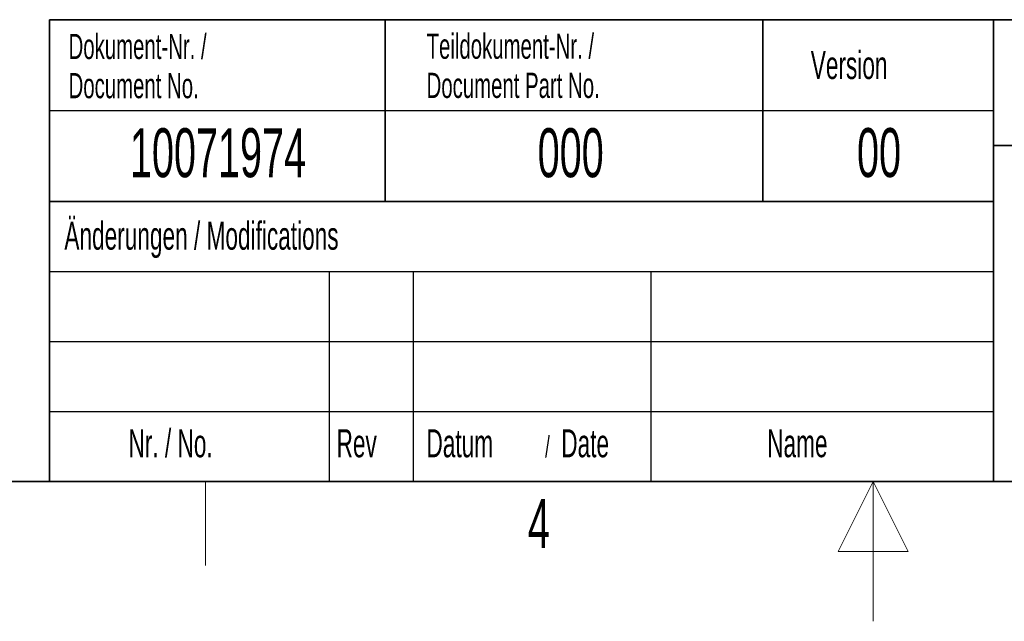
# Model space of a CAD drawing. Header units: millimetres. Extents: x 5 to 418, y 2 to 292.
# Tile 17 of 36: x 156 to 226, y 2 to 45. Entities that reach past the tile are written whole.
import ezdxf

# ---------------------------------------------------------------- set-up
doc = ezdxf.new("R2010")
doc.units = ezdxf.units.MM
doc.layers.add('SLD-0', color=7, linetype='Continuous')
doc.styles.add('SLDTEXTSTYLE0', font='TXT', dxfattribs={"width": 0.605})

msp = doc.modelspace()

# ---------------------------------------------------------------- linework, layer by layer
at = {"layer": 'SLD-0', "lineweight": 35}
for p, q in [((158.1167, 45), (225.6167, 45)), ((158.1167, 45), (158.1167, 32)), ((182.1167, 45), (182.1167, 32)), ((209.1167, 45), (209.1167, 32)), ((225.6167, 45), (225.6167, 32)), ((225.6167, 45), (266.3305, 45)), ((225.6167, 45), (225.6167, 36)), ((225.6167, 36), (266.3305, 36)), ((225.6167, 36), (225.6167, 12)), ((158.1167, 32), (158.1167, 12)), ((158.1167, 32), (225.6167, 32)), ((225.6167, 32), (225.6167, 12)), ((26, 12), (408, 12)), ((158.1167, 12), (225.6167, 12)), ((225.6167, 12), (266.3305, 12))]:
    msp.add_line(p, q, dxfattribs=at)
at = {"layer": 'SLD-0'}
for p, q in [((158.1167, 38.5), (225.6167, 38.5)), ((158.1167, 27), (225.6167, 27)), ((178.1167, 27), (178.1167, 12)), ((184.1167, 27), (184.1167, 12)), ((201.1167, 27), (201.1167, 12)), ((158.1167, 22), (225.6167, 22)), ((158.1167, 17), (225.6167, 17))]:
    msp.add_line(p, q, dxfattribs=at)
at = {"layer": 'SLD-0', "lineweight": 25}
msp.add_line((158.1167, 32), (225.6167, 32), dxfattribs=at)
at = {"layer": 'SLD-0', "lineweight": 18}
for p, q in [((169.25, 6), (169.25, 12)), ((217, 12), (214.5, 7)), ((217, 2), (217, 12)), ((219.5, 7), (217, 12)), ((214.5, 7), (219.5, 7))]:
    msp.add_line(p, q, dxfattribs=at)

# ---------------------------------------------------------------- texts
at = {"layer": 'SLD-0', "style": 'SLDTEXTSTYLE0'}
for s, insert, char_height, attachment_point in [('Dokument-Nr. /', (159.4707, 43.9891), 1.8, 1), ('Teildokument-Nr. /', (185.0721, 44.0073), 1.8, 1), ('Version', (212.5452, 42.7601), 2, 1), ('Document No.', (159.4707, 41.1891), 1.8, 1), ('Document Part No.', (185.0721, 41.2073), 1.8, 1), ('10071974', (170.1557, 37.243), 3.5, 2), ('000', (195.3767, 37.243), 3.5, 2), ('00', (217.424, 37.2527), 3.5, 2), ('Änderungen / Modifications', (159.1698, 30.5619), 2, 1), ('Nr. / No.', (163.7532, 15.7244), 2, 1), ('Rev', (178.6351, 15.7244), 2, 1), ('Datum', (185.0629, 15.7244), 2, 1), ('Date', (194.7022, 15.7244), 2, 1), ('Name', (209.4275, 15.729), 2, 1), ('/', (193.5459, 15.2243), 1.5, 1), ('4', (193.1027, 10.743), 3.5, 2)]:
    msp.add_mtext(s, dxfattribs=dict(at, insert=insert, char_height=char_height, attachment_point=attachment_point))

doc.saveas('drawing.dxf')
